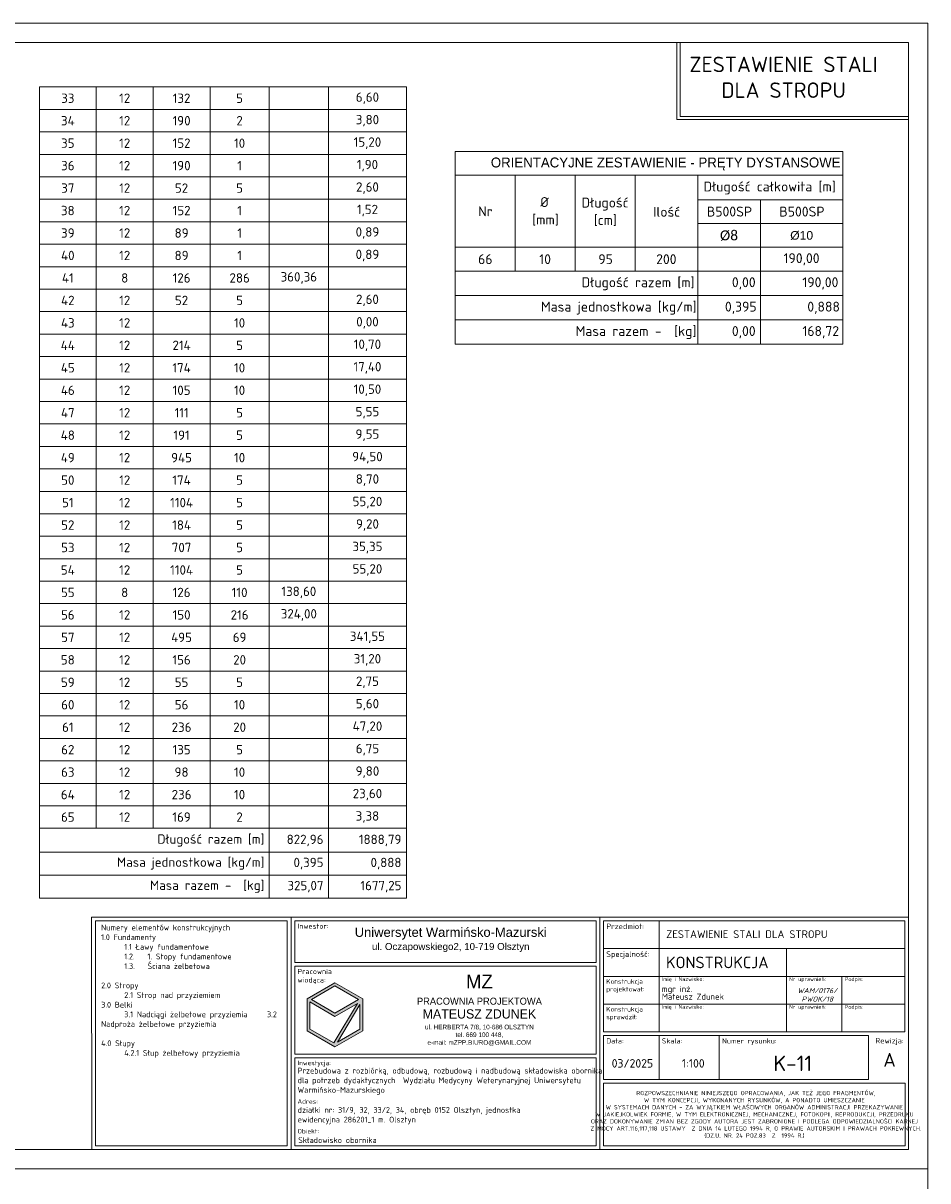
# Model space of a CAD drawing. Header units: millimetres. Extents: x -81893328 to 44149, y -26843406 to 95443303.
# Tile 23 of 100: x 32568 to 34912, y -9147 to -6145. Entities that reach past the tile are written whole.
import ezdxf

# ---------------------------------------------------------------- set-up
doc = ezdxf.new("R2010")
doc.units = ezdxf.units.MM
for name, color, linetype, lineweight in [('aRMZ - cienka', 84, 'Continuous', 13), ('aRMZ - opisy', 7, 'Continuous', 5), ('aRMZ - tabelka i ramka', 63, 'Continuous', 13)]:
    doc.layers.add(name, color=color, linetype=linetype, lineweight=lineweight)
doc.styles.add('1-100 RM', font='isocpeur.ttf', dxfattribs={"height": 20})
doc.styles.add('1-100 RM wymiar', font='isocpeur.ttf', dxfattribs={"height": 15})
doc.styles.add('4', font='arial.ttf', dxfattribs={"height": 15})
doc.styles.add('MtXpl_Calibri', font='calibri.ttf')
doc.styles.add('MtXpl_ISOCPEUR', font='txt')
doc.styles.add('MtXpl_ISOCPEUR_1', font='isocpeur.ttf')
doc.styles.get("Standard").update_dxf_attribs({"font": 'arial.ttf'})

# ---------------------------------------------------------------- blocks, each defined once
blk = doc.blocks.new('Numery elementów konstrukcyjnych')
at = {"layer": 'aRMZ - tabelka i ramka'}
blk.add_line((-9.6, -9.6), (-9.6, -592.8), dxfattribs=at)
blk.add_lwpolyline([(0, 0), (-516.6, 0), (-516.5, -602.9)], dxfattribs=at)
blk.add_lwpolyline([(-9.6, -592.8), (-507, -592.8), (-507, -9.6), (-9.6, -9.6)], close=True, dxfattribs=at)
at = {"layer": 'aRMZ - opisy', "insert": (-492, -19.6), "char_height": 15, "attachment_point": 1, "style": '1-100 RM'}
blk.add_mtext_dynamic_manual_height_columns('Numery elementów konstrukcyjnych\\P1.0 Fundamenty\\P^I1.1 Ławy fundamentowe\\P\\pxi-2,l6,t4;1.2.^I1. Stopy fundamentowe\\P1.3.^IŚciana żelbetowa\\P\\pi0,l0,t0;\\P2.0 Stropy\\P^I2.1 Strop nad przyziemiem^I\\P3.0 Belki\\P^I3.1 Nadciągi żelbetowe przyziemia ^I^I3.2 Nadproża żelbetowe przyziemia\\P^I^I\\P4.0 Słupy \\P^I4.2.1 Słup żelbetowy przyziemia', width=465.727, gutter_width=34.3, heights=[562.1], dxfattribs=at)

msp = doc.modelspace()

# ---------------------------------------------------------------- hatches: boundary and pattern name
at = {"layer": 'aRMZ - tabelka i ramka', "linetype": 'Continuous', "ltscale": 0.4}
h = msp.add_hatch(dxfattribs=at)
h.set_pattern_fill('DOTS', color=256, scale=0.6)
h.set_pattern_definition([(0, (34948.802596, -8347.647235), (0.01875, 0.0375), [0, -0.0375])])
h.paths.add_polyline_path([(33447.6291, -8674.4364), (33375.6291, -8632.8672), (33303.6291, -8674.4364), (33303.6291, -8757.5749), (33375.6291, -8799.1441), (33447.6291, -8757.5749)])
h.paths.add_polyline_path([(33434.0094, -8686.4567), (33372.511, -8789.03), (33310.8291, -8753.418), (33310.8291, -8682.7503), (33375.6291, -8720.1626)], flags=16)
h.paths.add_polyline_path([(33375.6291, -8711.8487), (33314.4291, -8676.5149), (33375.6291, -8641.1811), (33436.8291, -8676.5149)], flags=16)
h.paths.add_polyline_path([(33440.4291, -8689.7512), (33440.4291, -8753.418), (33382.0487, -8787.1239)], flags=16)

# ---------------------------------------------------------------- linework, layer by layer
at = {"layer": 'aRMZ - cienka', "lineweight": 15, "ltscale": 2}
for p, q in [((32609.7143, -6310.701), (33560.7663, -6310.701)), ((32609.7143, -6310.701), (32609.7143, -8413.7695)), ((32757.0839, -6310.701), (32757.0839, -8232.573)), ((32904.4536, -6310.701), (32904.4536, -8232.573)), ((33051.8233, -6310.701), (33051.8233, -8232.573)), ((33205.2688, -6310.701), (33205.2688, -8174.3345)), ((33358.7143, -6310.701), (33358.7143, -8174.3345)), ((33560.7663, -6310.701), (33560.7663, -8413.7695)), ((32609.7143, -6368.9395), (33560.7663, -6368.9395)), ((32609.7143, -6427.1781), (33560.7663, -6427.1781)), ((33686.6898, -6478.1471), (34691.4765, -6478.1471)), ((33686.6898, -6478.1471), (33686.6898, -6977.5951)), ((34691.4765, -6478.1471), (34691.4765, -6977.5951)), ((32609.7143, -6485.4166), (33560.7663, -6485.4166)), ((33686.6898, -6539.6761), (34691.4765, -6539.6761)), ((33842.3859, -6539.6761), (33842.3859, -6787.8727)), ((33998.082, -6539.6761), (33998.082, -6787.8727)), ((34153.7781, -6539.6761), (34153.7781, -6787.8727)), ((34315.8933, -6539.6761), (34315.8933, -6787.8727)), ((32609.7143, -6543.6552), (33560.7663, -6543.6552)), ((32609.7143, -6601.8937), (33560.7663, -6601.8937)), ((34315.8933, -6602.9169), (34691.4765, -6602.9169)), ((34478.0085, -6602.9169), (34478.0085, -6787.8727)), ((32609.7143, -6660.1323), (33560.7663, -6660.1323)), ((34315.8933, -6664.4459), (34691.4765, -6664.4459)), ((32609.7143, -6718.3708), (33560.7663, -6718.3708)), ((33686.6898, -6726.3437), (34315.8933, -6726.3437)), ((34315.8933, -6726.3437), (34691.4765, -6726.3437)), ((32609.7143, -6776.6093), (33560.7663, -6776.6093)), ((33686.6898, -6787.8727), (34691.4765, -6787.8727)), ((34315.8933, -6787.8727), (34315.8933, -6977.5951)), ((34478.0085, -6787.8727), (34478.0085, -6977.5951)), ((32609.7143, -6834.8479), (33560.7663, -6834.8479)), ((33686.6898, -6851.1135), (34315.8933, -6851.1135)), ((34315.8933, -6851.1135), (34691.4765, -6851.1135)), ((32609.7143, -6893.0864), (33560.7663, -6893.0864)), ((33686.6898, -6914.3543), (34315.8933, -6914.3543)), ((34315.8933, -6914.3543), (34691.4765, -6914.3543)), ((32609.7143, -6951.325), (33560.7663, -6951.325)), ((33686.6898, -6977.5951), (34691.4765, -6977.5951)), ((32609.7143, -7009.5635), (33560.7663, -7009.5635)), ((32609.7143, -7067.8021), (33560.7663, -7067.8021)), ((32609.7143, -7126.0406), (33560.7663, -7126.0406)), ((32609.7143, -7184.2792), (33560.7663, -7184.2792)), ((32609.7143, -7242.5177), (33560.7663, -7242.5177)), ((32609.7143, -7300.7563), (33560.7663, -7300.7563)), ((32609.7143, -7358.9948), (33560.7663, -7358.9948)), ((32609.7143, -7417.2334), (33560.7663, -7417.2334)), ((32609.7143, -7475.4719), (33560.7663, -7475.4719)), ((32609.7143, -7533.7104), (33560.7663, -7533.7104)), ((32609.7143, -7591.949), (33560.7663, -7591.949)), ((32609.7143, -7650.1875), (33560.7663, -7650.1875)), ((32609.7143, -7708.4261), (33560.7663, -7708.4261)), ((32609.7143, -7766.6646), (33560.7663, -7766.6646)), ((32609.7143, -7824.9032), (33560.7663, -7824.9032)), ((32609.7143, -7883.1417), (33560.7663, -7883.1417)), ((32609.7143, -7941.3803), (33560.7663, -7941.3803)), ((32609.7143, -7999.6188), (33560.7663, -7999.6188)), ((32609.7143, -8057.8574), (33560.7663, -8057.8574)), ((32609.7143, -8116.0959), (33560.7663, -8116.0959)), ((32609.7143, -8174.3345), (33560.7663, -8174.3345)), ((33205.2688, -8174.3345), (33205.2688, -8413.7695)), ((33358.7143, -8174.3345), (33358.7143, -8413.7695)), ((32609.7143, -8232.573), (33560.7663, -8232.573)), ((32609.7143, -8294.052), (33205.2688, -8294.052)), ((33205.2688, -8294.052), (33560.7663, -8294.052)), ((32609.7143, -8353.9108), (33205.2688, -8353.9108)), ((33205.2688, -8353.9108), (33560.7663, -8353.9108)), ((32609.7143, -8413.7695), (33560.7663, -8413.7695))]:
    msp.add_line(p, q, dxfattribs=at)
at = {"layer": 'aRMZ - tabelka i ramka', "linetype": 'Continuous', "ltscale": 0.4}
for p, q in [((34061.7575, -8462.7776), (34061.7575, -9065.1776)), ((34215.3575, -8544.3776), (34215.3575, -8472.3776)), ((34215.3575, -8616.3776), (34215.3575, -8544.3776)), ((34545.3575, -8544.3776), (34545.3575, -8616.3776)), ((33375.6291, -8632.8672), (33303.6291, -8674.4364)), ((33375.6291, -8641.1811), (33314.4291, -8676.5149)), ((33447.6291, -8674.4364), (33375.6291, -8632.8672)), ((33436.8291, -8676.5149), (33375.6291, -8641.1811)), ((34215.3575, -8688.3776), (34215.3575, -8616.3776)), ((34545.3575, -8616.3776), (34545.3575, -8688.3776)), ((34689.3575, -8616.3776), (34689.3575, -8688.3776)), ((33303.6291, -8674.4364), (33303.6291, -8757.5749)), ((33310.8291, -8682.7503), (33375.6291, -8720.1626)), ((33310.8291, -8682.7503), (33310.8291, -8753.418)), ((33314.4291, -8676.5149), (33375.6291, -8711.8487)), ((33372.511, -8789.03), (33434.0094, -8686.4567)), ((33436.8291, -8676.5149), (33375.6291, -8711.8487)), ((33434.0094, -8686.4567), (33375.6291, -8720.1626)), ((33382.0487, -8787.1239), (33440.4291, -8689.7512)), ((33440.4291, -8753.418), (33440.4291, -8689.7512)), ((33447.6291, -8757.5749), (33447.6291, -8674.4364)), ((34215.3575, -8760.3776), (34215.3575, -8688.3776)), ((34545.3575, -8688.3776), (34545.3575, -8760.3776)), ((34689.3575, -8688.3776), (34689.3575, -8760.3776)), ((33303.6291, -8757.5749), (33375.6291, -8799.1441)), ((33310.8291, -8753.418), (33372.511, -8789.03)), ((33375.6291, -8799.1441), (33447.6291, -8757.5749)), ((33382.0487, -8787.1239), (33440.4291, -8753.418)), ((34215.3575, -8769.9776), (34215.3575, -8883.9776)), ((34371.3575, -8769.9776), (34371.3575, -8883.9776))]:
    msp.add_line(p, q, dxfattribs=at)
at = {"layer": 'aRMZ - tabelka i ramka', "color": 7, "true_color": 0xffffff}
for points in [[(30711.7575, -6145.1776), (34911.7575, -6145.1776), (34911.7575, -9115.1776), (30711.7575, -9115.1776)], [(26511.7575, -9115.1776), (34911.7575, -9115.1776), (34911.7575, -15055.1776), (26511.7575, -15055.1776)]]:
    msp.add_lwpolyline(points, close=True, dxfattribs=at)
at = {"layer": 'aRMZ - tabelka i ramka'}
msp.add_lwpolyline([(31161.7575, -6195.1776), (34861.7575, -6195.1776), (34861.7575, -9065.1776), (31161.7575, -9065.1776)], close=True, dxfattribs=at)
for points in [[(34861.7575, -6395.1776), (34261.7575, -6395.1776), (34261.7575, -6195.1776)], [(34861.7575, -6387.1776), (34269.7575, -6387.1776), (34269.7575, -6195.1776)]]:
    msp.add_lwpolyline(points, dxfattribs=at)
at = {"layer": 'aRMZ - tabelka i ramka', "linetype": 'Continuous', "ltscale": 0.4}
for points in [[(34861.7575, -9065.1776), (34861.7575, -8462.7776), (33261.7575, -8462.7776), (33261.7575, -9065.1776)], [(33271.3575, -8472.3776), (34052.1575, -8472.3776), (34052.1575, -8580.3776), (33271.3575, -8580.3776)], [(34071.3575, -8472.3776), (34852.1575, -8472.3776), (34852.1575, -8544.3776), (34071.3575, -8544.3776)], [(34071.3575, -8544.3776), (34852.1575, -8544.3776), (34852.1575, -8616.3776), (34071.3575, -8616.3776)], [(33271.3575, -8589.9776), (34052.1575, -8589.9776), (34052.1575, -8817.9776), (33271.3575, -8817.9776)], [(34071.3575, -8616.3776), (34852.1575, -8616.3776), (34852.1575, -8688.3776), (34071.3575, -8688.3776)], [(34071.3575, -8688.3776), (34852.1575, -8688.3776), (34852.1575, -8760.3776), (34071.3575, -8760.3776)], [(34071.3575, -8769.9776), (34758.3575, -8769.9776), (34758.3575, -8883.9776), (34071.3575, -8883.9776)], [(33271.3575, -8827.5776), (34052.1575, -8827.5776), (34052.1575, -9055.5776), (33271.3575, -9055.5776)], [(34071.3575, -8893.5776), (34853.3575, -8893.5776), (34853.3575, -9055.5776), (34071.3575, -9055.5776)]]:
    msp.add_lwpolyline(points, close=True, dxfattribs=at)

# ---------------------------------------------------------------- block references
msp.add_blockref('Numery elementów konstrukcyjnych', (33261.7571, -8462.781), dxfattribs=at)

# ---------------------------------------------------------------- texts
at = {"layer": 'aRMZ - cienka'}
for s, height, style, p in [('ORIENTACYJNE ZESTAWIENIE - PRĘTY DYSTANSOWE', 25.67641, 'MtXpl_ISOCPEUR', (33779.4058, -6519.2572)), ('Długość całkowita [m]', 25.67641, 'MtXpl_ISOCPEUR_1', (34330.3691, -6581.5671)), ('Ø', 25.6764, 'MtXpl_ISOCPEUR_1', (33907.3958, -6621.8835)), ('Długość', 25.67641, 'MtXpl_ISOCPEUR_1', (34014.3067, -6623.1673)), ('Nr', 25.67641, 'MtXpl_ISOCPEUR_1', (33746.5644, -6645.8481)), ('Ilość', 25.67641, 'MtXpl_ISOCPEUR_1', (34200.1725, -6647.1319)), ('B500SP', 25.67641, 'MtXpl_ISOCPEUR_1', (34339.179, -6646.5196)), ('B500SP', 25.67641, 'MtXpl_ISOCPEUR_1', (34526.9706, -6646.5196)), ('[mm]', 25.67641, 'MtXpl_ISOCPEUR_1', (33886.8546, -6667.2451)), ('[cm]', 25.67641, 'MtXpl_ISOCPEUR_1', (34046.4022, -6668.5289)), ('Ø8', 25.67641, 'MtXpl_Calibri', (34373.1311, -6708.154)), ('66', 25.67641, 'MtXpl_ISOCPEUR_1', (33746.5644, -6769.9464)), ('10', 25.67641, 'MtXpl_ISOCPEUR_1', (33904.8281, -6769.9464)), ('95', 25.67641, 'MtXpl_ISOCPEUR_1', (34057.9566, -6769.9464)), ('200', 25.67641, 'MtXpl_ISOCPEUR_1', (34207.8755, -6769.9464)), ('190,00', 25.67641, 'MtXpl_ISOCPEUR_1', (34537.883, -6767.3788)), ('Długość razem [m]', 25.67641, 'MtXpl_ISOCPEUR_1', (34014.6706, -6829.7637)), ('0,00', 25.67641, 'MtXpl_ISOCPEUR_1', (34404.022, -6829.7637)), ('190,00', 25.67641, 'MtXpl_ISOCPEUR_1', (34586.6783, -6829.7637)), ('Masa jednostkowa [kg/m]', 25.67641, 'MtXpl_ISOCPEUR_1', (33909.3973, -6893.0045)), ('0,395', 25.67641, 'MtXpl_ISOCPEUR_1', (34386.0485, -6893.0045)), ('0,888', 25.67641, 'MtXpl_ISOCPEUR_1', (34599.5165, -6893.0045)), ('Masa razem -  [kg]', 25.67641, 'MtXpl_ISOCPEUR_1', (33999.2647, -6956.2453)), ('0,00', 25.67641, 'MtXpl_ISOCPEUR_1', (34404.022, -6956.2453)), ('168,72', 25.67641, 'MtXpl_ISOCPEUR_1', (34586.6783, -6956.2453))]:
    msp.add_text(s, height=height, dxfattribs=dict(at, style=style)).set_placement(p)
msp.add_text('Ø10', height=22.46686, dxfattribs=at).set_placement((34555.1954, -6706.5899))
at = {"layer": 'aRMZ - cienka', "lineweight": 15, "ltscale": 2}
for s, insert, char_height, width, attachment_point in [('{\\fISOCPEUR|b0|i0|c0;33', (32683.3991, -6339.8202), 24.303271, 121.53549, 5), ('{\\fISOCPEUR|b0|i0|c0;12', (32830.7688, -6339.8202), 24.303271, 121.53549, 5), ('{\\fISOCPEUR|b0|i0|c0;132', (32978.1384, -6339.8202), 24.303271, 121.53549, 5), ('{\\fISOCPEUR|b0|i0|c0;5', (33128.546, -6339.8202), 24.303271, 127.611308, 5), ('{\\fISOCPEUR|b0|i0|c0;6,60', (33459.7403, -6339.8202), 24.303271, 176.21785, 5), ('{\\fISOCPEUR|b0|i0|c0;34', (32683.3991, -6398.0588), 24.303271, 121.53549, 5), ('{\\fISOCPEUR|b0|i0|c0;12', (32830.7688, -6398.0588), 24.303271, 121.53549, 5), ('{\\fISOCPEUR|b0|i0|c0;190', (32978.1384, -6398.0588), 24.303271, 121.53549, 5), ('{\\fISOCPEUR|b0|i0|c0;2', (33128.546, -6398.0588), 24.303271, 127.611308, 5), ('{\\fISOCPEUR|b0|i0|c0;3,80', (33459.7403, -6398.0588), 24.303271, 176.21785, 5), ('{\\fISOCPEUR|b0|i0|c0;35', (32683.3991, -6456.2973), 24.303271, 121.53549, 5), ('{\\fISOCPEUR|b0|i0|c0;12', (32830.7688, -6456.2973), 24.303271, 121.53549, 5), ('{\\fISOCPEUR|b0|i0|c0;152', (32978.1384, -6456.2973), 24.303271, 121.53549, 5), ('{\\fISOCPEUR|b0|i0|c0;10', (33128.546, -6456.2973), 24.303271, 127.611308, 5), ('{\\fISOCPEUR|b0|i0|c0;15,20', (33459.7403, -6456.2973), 24.303271, 176.21785, 5), ('{\\fISOCPEUR|b0|i0|c0;36', (32683.3991, -6514.5359), 24.303271, 121.53549, 5), ('{\\fISOCPEUR|b0|i0|c0;12', (32830.7688, -6514.5359), 24.303271, 121.53549, 5), ('{\\fISOCPEUR|b0|i0|c0;190', (32978.1384, -6514.5359), 24.303271, 121.53549, 5), ('{\\fISOCPEUR|b0|i0|c0;1', (33128.546, -6514.5359), 24.303271, 127.611308, 5), ('{\\fISOCPEUR|b0|i0|c0;1,90', (33459.7403, -6514.5359), 24.303271, 176.21785, 5), ('{\\fISOCPEUR|b0|i0|c0;37', (32683.3991, -6572.7744), 24.303271, 121.53549, 5), ('{\\fISOCPEUR|b0|i0|c0;12', (32830.7688, -6572.7744), 24.303271, 121.53549, 5), ('{\\fISOCPEUR|b0|i0|c0;52', (32978.1384, -6572.7744), 24.303271, 121.53549, 5), ('{\\fISOCPEUR|b0|i0|c0;5', (33128.546, -6572.7744), 24.303271, 127.611308, 5), ('{\\fISOCPEUR|b0|i0|c0;2,60', (33459.7403, -6572.7744), 24.303271, 176.21785, 5), ('{\\fISOCPEUR|b0|i0|c0;38', (32683.3991, -6631.013), 24.303271, 121.53549, 5), ('{\\fISOCPEUR|b0|i0|c0;12', (32830.7688, -6631.013), 24.303271, 121.53549, 5), ('{\\fISOCPEUR|b0|i0|c0;152', (32978.1384, -6631.013), 24.303271, 121.53549, 5), ('{\\fISOCPEUR|b0|i0|c0;1', (33128.546, -6631.013), 24.303271, 127.611308, 5), ('{\\fISOCPEUR|b0|i0|c0;1,52', (33459.7403, -6631.013), 24.303271, 176.21785, 5), ('{\\fISOCPEUR|b0|i0|c0;39', (32683.3991, -6689.2515), 24.303271, 121.53549, 5), ('{\\fISOCPEUR|b0|i0|c0;12', (32830.7688, -6689.2515), 24.303271, 121.53549, 5), ('{\\fISOCPEUR|b0|i0|c0;89', (32978.1384, -6689.2515), 24.303271, 121.53549, 5), ('{\\fISOCPEUR|b0|i0|c0;1', (33128.546, -6689.2515), 24.303271, 127.611308, 5), ('{\\fISOCPEUR|b0|i0|c0;0,89', (33459.7403, -6689.2515), 24.303271, 176.21785, 5), ('{\\fISOCPEUR|b0|i0|c0;40', (32683.3991, -6747.4901), 24.303271, 121.53549, 5), ('{\\fISOCPEUR|b0|i0|c0;12', (32830.7688, -6747.4901), 24.303271, 121.53549, 5), ('{\\fISOCPEUR|b0|i0|c0;89', (32978.1384, -6747.4901), 24.303271, 121.53549, 5), ('{\\fISOCPEUR|b0|i0|c0;1', (33128.546, -6747.4901), 24.303271, 127.611308, 5), ('{\\fISOCPEUR|b0|i0|c0;0,89', (33459.7403, -6747.4901), 24.303271, 176.21785, 5), ('{\\fISOCPEUR|b0|i0|c0;41', (32683.3991, -6805.7286), 24.303271, 121.53549, 5), ('{\\fISOCPEUR|b0|i0|c0;8', (32830.7688, -6805.7286), 24.303271, 121.53549, 5), ('{\\fISOCPEUR|b0|i0|c0;126', (32978.1384, -6805.7286), 24.303271, 121.53549, 5), ('{\\fISOCPEUR|b0|i0|c0;286', (33128.546, -6805.7286), 24.303271, 127.611308, 5), ('{\\fISOCPEUR|b0|i0|c0;360,36', (33281.9915, -6805.7286), 24.303271, 127.611308, 5), ('{\\fISOCPEUR|b0|i0|c0;42', (32683.3991, -6863.9672), 24.303271, 121.53549, 5), ('{\\fISOCPEUR|b0|i0|c0;12', (32830.7688, -6863.9672), 24.303271, 121.53549, 5), ('{\\fISOCPEUR|b0|i0|c0;52', (32978.1384, -6863.9672), 24.303271, 121.53549, 5), ('{\\fISOCPEUR|b0|i0|c0;5', (33128.546, -6863.9672), 24.303271, 127.611308, 5), ('{\\fISOCPEUR|b0|i0|c0;2,60', (33459.7403, -6863.9672), 24.303271, 176.21785, 5), ('{\\fISOCPEUR|b0|i0|c0;43', (32683.3991, -6922.2057), 24.303271, 121.53549, 5), ('{\\fISOCPEUR|b0|i0|c0;12', (32830.7688, -6922.2057), 24.303271, 121.53549, 5), ('{\\fISOCPEUR|b0|i0|c0;10', (33128.546, -6922.2057), 24.303271, 127.611308, 5), ('{\\fISOCPEUR|b0|i0|c0;0,00', (33459.7403, -6922.2057), 24.303271, 176.21785, 5), ('{\\fISOCPEUR|b0|i0|c0;44', (32683.3991, -6980.4443), 24.303271, 121.53549, 5), ('{\\fISOCPEUR|b0|i0|c0;12', (32830.7688, -6980.4443), 24.303271, 121.53549, 5), ('{\\fISOCPEUR|b0|i0|c0;214', (32978.1384, -6980.4443), 24.303271, 121.53549, 5), ('{\\fISOCPEUR|b0|i0|c0;5', (33128.546, -6980.4443), 24.303271, 127.611308, 5), ('{\\fISOCPEUR|b0|i0|c0;10,70', (33459.7403, -6980.4443), 24.303271, 176.21785, 5), ('{\\fISOCPEUR|b0|i0|c0;45', (32683.3991, -7038.6828), 24.303271, 121.53549, 5), ('{\\fISOCPEUR|b0|i0|c0;12', (32830.7688, -7038.6828), 24.303271, 121.53549, 5), ('{\\fISOCPEUR|b0|i0|c0;174', (32978.1384, -7038.6828), 24.303271, 121.53549, 5), ('{\\fISOCPEUR|b0|i0|c0;10', (33128.546, -7038.6828), 24.303271, 127.611308, 5), ('{\\fISOCPEUR|b0|i0|c0;17,40', (33459.7403, -7038.6828), 24.303271, 176.21785, 5), ('{\\fISOCPEUR|b0|i0|c0;46', (32683.3991, -7096.9214), 24.303271, 121.53549, 5), ('{\\fISOCPEUR|b0|i0|c0;12', (32830.7688, -7096.9214), 24.303271, 121.53549, 5), ('{\\fISOCPEUR|b0|i0|c0;105', (32978.1384, -7096.9214), 24.303271, 121.53549, 5), ('{\\fISOCPEUR|b0|i0|c0;10', (33128.546, -7096.9214), 24.303271, 127.611308, 5), ('{\\fISOCPEUR|b0|i0|c0;10,50', (33459.7403, -7096.9214), 24.303271, 176.21785, 5), ('{\\fISOCPEUR|b0|i0|c0;47', (32683.3991, -7155.1599), 24.303271, 121.53549, 5), ('{\\fISOCPEUR|b0|i0|c0;12', (32830.7688, -7155.1599), 24.303271, 121.53549, 5), ('{\\fISOCPEUR|b0|i0|c0;111', (32978.1384, -7155.1599), 24.303271, 121.53549, 5), ('{\\fISOCPEUR|b0|i0|c0;5', (33128.546, -7155.1599), 24.303271, 127.611308, 5), ('{\\fISOCPEUR|b0|i0|c0;5,55', (33459.7403, -7155.1599), 24.303271, 176.21785, 5), ('{\\fISOCPEUR|b0|i0|c0;48', (32683.3991, -7213.3984), 24.303271, 121.53549, 5), ('{\\fISOCPEUR|b0|i0|c0;12', (32830.7688, -7213.3984), 24.303271, 121.53549, 5), ('{\\fISOCPEUR|b0|i0|c0;191', (32978.1384, -7213.3984), 24.303271, 121.53549, 5), ('{\\fISOCPEUR|b0|i0|c0;5', (33128.546, -7213.3984), 24.303271, 127.611308, 5), ('{\\fISOCPEUR|b0|i0|c0;9,55', (33459.7403, -7213.3984), 24.303271, 176.21785, 5), ('{\\fISOCPEUR|b0|i0|c0;49', (32683.3991, -7271.637), 24.303271, 121.53549, 5), ('{\\fISOCPEUR|b0|i0|c0;12', (32830.7688, -7271.637), 24.303271, 121.53549, 5), ('{\\fISOCPEUR|b0|i0|c0;945', (32978.1384, -7271.637), 24.303271, 121.53549, 5), ('{\\fISOCPEUR|b0|i0|c0;10', (33128.546, -7271.637), 24.303271, 127.611308, 5), ('{\\fISOCPEUR|b0|i0|c0;94,50', (33459.7403, -7271.637), 24.303271, 176.21785, 5), ('{\\fISOCPEUR|b0|i0|c0;50', (32683.3991, -7329.8755), 24.303271, 121.53549, 5), ('{\\fISOCPEUR|b0|i0|c0;12', (32830.7688, -7329.8755), 24.303271, 121.53549, 5), ('{\\fISOCPEUR|b0|i0|c0;174', (32978.1384, -7329.8755), 24.303271, 121.53549, 5), ('{\\fISOCPEUR|b0|i0|c0;5', (33128.546, -7329.8755), 24.303271, 127.611308, 5), ('{\\fISOCPEUR|b0|i0|c0;8,70', (33459.7403, -7329.8755), 24.303271, 176.21785, 5), ('{\\fISOCPEUR|b0|i0|c0;51', (32683.3991, -7388.1141), 24.303271, 121.53549, 5), ('{\\fISOCPEUR|b0|i0|c0;12', (32830.7688, -7388.1141), 24.303271, 121.53549, 5), ('{\\fISOCPEUR|b0|i0|c0;1104', (32978.1384, -7388.1141), 24.303271, 121.53549, 5), ('{\\fISOCPEUR|b0|i0|c0;5', (33128.546, -7388.1141), 24.303271, 127.611308, 5), ('{\\fISOCPEUR|b0|i0|c0;55,20', (33459.7403, -7388.1141), 24.303271, 176.21785, 5), ('{\\fISOCPEUR|b0|i0|c0;52', (32683.3991, -7446.3526), 24.303271, 121.53549, 5), ('{\\fISOCPEUR|b0|i0|c0;12', (32830.7688, -7446.3526), 24.303271, 121.53549, 5), ('{\\fISOCPEUR|b0|i0|c0;184', (32978.1384, -7446.3526), 24.303271, 121.53549, 5), ('{\\fISOCPEUR|b0|i0|c0;5', (33128.546, -7446.3526), 24.303271, 127.611308, 5), ('{\\fISOCPEUR|b0|i0|c0;9,20', (33459.7403, -7446.3526), 24.303271, 176.21785, 5), ('{\\fISOCPEUR|b0|i0|c0;53', (32683.3991, -7504.5912), 24.303271, 121.53549, 5), ('{\\fISOCPEUR|b0|i0|c0;12', (32830.7688, -7504.5912), 24.303271, 121.53549, 5), ('{\\fISOCPEUR|b0|i0|c0;707', (32978.1384, -7504.5912), 24.303271, 121.53549, 5), ('{\\fISOCPEUR|b0|i0|c0;5', (33128.546, -7504.5912), 24.303271, 127.611308, 5), ('{\\fISOCPEUR|b0|i0|c0;35,35', (33459.7403, -7504.5912), 24.303271, 176.21785, 5), ('{\\fISOCPEUR|b0|i0|c0;54', (32683.3991, -7562.8297), 24.303271, 121.53549, 5), ('{\\fISOCPEUR|b0|i0|c0;12', (32830.7688, -7562.8297), 24.303271, 121.53549, 5), ('{\\fISOCPEUR|b0|i0|c0;1104', (32978.1384, -7562.8297), 24.303271, 121.53549, 5), ('{\\fISOCPEUR|b0|i0|c0;5', (33128.546, -7562.8297), 24.303271, 127.611308, 5), ('{\\fISOCPEUR|b0|i0|c0;55,20', (33459.7403, -7562.8297), 24.303271, 176.21785, 5), ('{\\fISOCPEUR|b0|i0|c0;55', (32683.3991, -7621.0683), 24.303271, 121.53549, 5), ('{\\fISOCPEUR|b0|i0|c0;8', (32830.7688, -7621.0683), 24.303271, 121.53549, 5), ('{\\fISOCPEUR|b0|i0|c0;126', (32978.1384, -7621.0683), 24.303271, 121.53549, 5), ('{\\fISOCPEUR|b0|i0|c0;110', (33128.546, -7621.0683), 24.303271, 127.611308, 5), ('{\\fISOCPEUR|b0|i0|c0;138,60', (33281.9915, -7621.0683), 24.303271, 127.611308, 5), ('{\\fISOCPEUR|b0|i0|c0;56', (32683.3991, -7679.3068), 24.303271, 121.53549, 5), ('{\\fISOCPEUR|b0|i0|c0;12', (32830.7688, -7679.3068), 24.303271, 121.53549, 5), ('{\\fISOCPEUR|b0|i0|c0;150', (32978.1384, -7679.3068), 24.303271, 121.53549, 5), ('{\\fISOCPEUR|b0|i0|c0;216', (33128.546, -7679.3068), 24.303271, 127.611308, 5), ('{\\fISOCPEUR|b0|i0|c0;324,00', (33281.9915, -7679.3068), 24.303271, 127.611308, 5), ('{\\fISOCPEUR|b0|i0|c0;57', (32683.3991, -7737.5454), 24.303271, 121.53549, 5), ('{\\fISOCPEUR|b0|i0|c0;12', (32830.7688, -7737.5454), 24.303271, 121.53549, 5), ('{\\fISOCPEUR|b0|i0|c0;495', (32978.1384, -7737.5454), 24.303271, 121.53549, 5), ('{\\fISOCPEUR|b0|i0|c0;69', (33128.546, -7737.5454), 24.303271, 127.611308, 5), ('{\\fISOCPEUR|b0|i0|c0;341,55', (33459.7403, -7737.5454), 24.303271, 176.21785, 5), ('{\\fISOCPEUR|b0|i0|c0;58', (32683.3991, -7795.7839), 24.303271, 121.53549, 5), ('{\\fISOCPEUR|b0|i0|c0;12', (32830.7688, -7795.7839), 24.303271, 121.53549, 5), ('{\\fISOCPEUR|b0|i0|c0;156', (32978.1384, -7795.7839), 24.303271, 121.53549, 5), ('{\\fISOCPEUR|b0|i0|c0;20', (33128.546, -7795.7839), 24.303271, 127.611308, 5), ('{\\fISOCPEUR|b0|i0|c0;31,20', (33459.7403, -7795.7839), 24.303271, 176.21785, 5), ('{\\fISOCPEUR|b0|i0|c0;59', (32683.3991, -7854.0225), 24.303271, 121.53549, 5), ('{\\fISOCPEUR|b0|i0|c0;12', (32830.7688, -7854.0225), 24.303271, 121.53549, 5), ('{\\fISOCPEUR|b0|i0|c0;55', (32978.1384, -7854.0225), 24.303271, 121.53549, 5), ('{\\fISOCPEUR|b0|i0|c0;5', (33128.546, -7854.0225), 24.303271, 127.611308, 5), ('{\\fISOCPEUR|b0|i0|c0;2,75', (33459.7403, -7854.0225), 24.303271, 176.21785, 5), ('{\\fISOCPEUR|b0|i0|c0;60', (32683.3991, -7912.261), 24.303271, 121.53549, 5), ('{\\fISOCPEUR|b0|i0|c0;12', (32830.7688, -7912.261), 24.303271, 121.53549, 5), ('{\\fISOCPEUR|b0|i0|c0;56', (32978.1384, -7912.261), 24.303271, 121.53549, 5), ('{\\fISOCPEUR|b0|i0|c0;10', (33128.546, -7912.261), 24.303271, 127.611308, 5), ('{\\fISOCPEUR|b0|i0|c0;5,60', (33459.7403, -7912.261), 24.303271, 176.21785, 5), ('{\\fISOCPEUR|b0|i0|c0;61', (32683.3991, -7970.4995), 24.303271, 121.53549, 5), ('{\\fISOCPEUR|b0|i0|c0;12', (32830.7688, -7970.4995), 24.303271, 121.53549, 5), ('{\\fISOCPEUR|b0|i0|c0;236', (32978.1384, -7970.4995), 24.303271, 121.53549, 5), ('{\\fISOCPEUR|b0|i0|c0;20', (33128.546, -7970.4995), 24.303271, 127.611308, 5), ('{\\fISOCPEUR|b0|i0|c0;47,20', (33459.7403, -7970.4995), 24.303271, 176.21785, 5), ('{\\fISOCPEUR|b0|i0|c0;62', (32683.3991, -8028.7381), 24.303271, 121.53549, 5), ('{\\fISOCPEUR|b0|i0|c0;12', (32830.7688, -8028.7381), 24.303271, 121.53549, 5), ('{\\fISOCPEUR|b0|i0|c0;135', (32978.1384, -8028.7381), 24.303271, 121.53549, 5), ('{\\fISOCPEUR|b0|i0|c0;5', (33128.546, -8028.7381), 24.303271, 127.611308, 5), ('{\\fISOCPEUR|b0|i0|c0;6,75', (33459.7403, -8028.7381), 24.303271, 176.21785, 5), ('{\\fISOCPEUR|b0|i0|c0;63', (32683.3991, -8086.9766), 24.303271, 121.53549, 5), ('{\\fISOCPEUR|b0|i0|c0;12', (32830.7688, -8086.9766), 24.303271, 121.53549, 5), ('{\\fISOCPEUR|b0|i0|c0;98', (32978.1384, -8086.9766), 24.303271, 121.53549, 5), ('{\\fISOCPEUR|b0|i0|c0;10', (33128.546, -8086.9766), 24.303271, 127.611308, 5), ('{\\fISOCPEUR|b0|i0|c0;9,80', (33459.7403, -8086.9766), 24.303271, 176.21785, 5), ('{\\fISOCPEUR|b0|i0|c0;64', (32683.3991, -8145.2152), 24.303271, 121.53549, 5), ('{\\fISOCPEUR|b0|i0|c0;12', (32830.7688, -8145.2152), 24.303271, 121.53549, 5), ('{\\fISOCPEUR|b0|i0|c0;236', (32978.1384, -8145.2152), 24.303271, 121.53549, 5), ('{\\fISOCPEUR|b0|i0|c0;10', (33128.546, -8145.2152), 24.303271, 127.611308, 5), ('{\\fISOCPEUR|b0|i0|c0;23,60', (33459.7403, -8145.2152), 24.303271, 176.21785, 5), ('{\\fISOCPEUR|b0|i0|c0|p34;6\\fISOCPEUR|b0|i0|c238|p34;5}', (32683.3991, -8203.4537), 24.303271, 121.53549, 5), ('{\\fISOCPEUR|b0|i0|c0;12', (32830.7688, -8203.4537), 24.303271, 121.53549, 5), ('{\\fISOCPEUR|b0|i0|c238|p34;169}', (32978.1384, -8203.4537), 24.303271, 121.53549, 5), ('{\\fISOCPEUR|b0|i0|c238|p34;2}', (33128.546, -8203.4537), 24.303271, 127.611308, 5), ('{\\fISOCPEUR|b0|i0|c238|p34;3,38}', (33459.7403, -8203.4537), 24.303271, 176.21785, 5), ('{\\fISOCPEUR|b0|i0|c0;Długość razem [m]', (33192.3517, -8264.1226), 24.303271, 569.720336, 6), ('{\\fISOCPEUR|b0|i0|c0;822,96', (33345.7972, -8264.1226), 24.303271, 127.611308, 6), ('{\\fISOCPEUR|b0|i0|c0|p34;188\\fISOCPEUR|b0|i0|c238|p34;8\\fISOCPEUR|b0|i0|c0|p34;,\\fISOCPEUR|b0|i0|c238|p34;79}', (33547.8492, -8264.1226), 24.3032708, 176.21785, 6), ('{\\fISOCPEUR|b0|i0|c0;Masa jednostkowa [kg/m]', (33192.3517, -8323.9814), 24.303271, 569.720336, 6), ('{\\fISOCPEUR|b0|i0|c0;0,395', (33345.7972, -8323.9814), 24.303271, 127.611308, 6), ('{\\fISOCPEUR|b0|i0|c0;0,888', (33547.8492, -8323.9814), 24.303271, 176.21785, 6), ('{\\fISOCPEUR|b0|i0|c0;Masa razem -  [kg]', (33192.3517, -8383.8401), 24.303271, 569.720336, 6), ('{\\fISOCPEUR|b0|i0|c0;325,07', (33345.7972, -8383.8401), 24.303271, 127.611308, 6), ('{\\fISOCPEUR|b0|i0|c0|p34;167\\fISOCPEUR|b0|i0|c238|p34;7\\fISOCPEUR|b0|i0|c0|p34;,\\fISOCPEUR|b0|i0|c238|p34;25}', (33547.8492, -8383.8401), 24.3032708, 176.21785, 6)]:
    msp.add_mtext(s, dxfattribs=dict(at, insert=insert, char_height=char_height, width=width, attachment_point=attachment_point))
at = {"layer": 'aRMZ - tabelka i ramka', "insert": (34537.8812, -6285.6018), "char_height": 40, "attachment_point": 5}
msp.add_mtext_dynamic_manual_height_columns('{\\fISOCPEUR|b0|i0|c238|p34;ZESTAWIENIE STALI\\PDLA STROPU}', width=496.750963, gutter_width=12.5, heights=[0], dxfattribs=at)
at = {"layer": 'aRMZ - tabelka i ramka', "linetype": 'Continuous', "ltscale": 0.4}
for s, width, gutter_width, heights, insert, char_height, attachment_point, style in [('Inwestor:', 45.265876, 100, [0], (33278.5575, -8479.5776), 13.2, 1, '1-100 RM'), ('Przedmiot:', 45.265876, 100, [0], (34078.5575, -8479.5776), 14.4, 1, '1-100 RM'), ('ZESTAWIENIE STALI DLA STROPU', 818.291163, 1, [0], (34233.8714, -8507.0727), 20, 4, '1-100 RM wymiar'), ('Specjalność:', 45.265876, 100, [0], (34078.5575, -8551.5776), 14.4, 1, '1-100 RM'), ('Pracownia wiodąca:', 145.871571, 100, [0], (33278.5575, -8597.1776), 13.2, 1, '1-100 RM'), ('Konstrukcja projektował:', 45.265876, 100, [0], (34078.5575, -8623.5776), 12, 1, '1-100 RM'), ('Imię i Nazwisko:', 192.891447, 100, [0], (34222.5575, -8618.5776), 10, 1, '1-100 RM'), ('\\pxsm0.75,;mgr inż.\\PMateusz Zdunek', 304.695567, 100, [0], (34222.5575, -8659.0776), 16, 4, '1-100 RM'), ('Nr uprawnień:', 130.148491, 100, [0], (34552.5575, -8618.5776), 10, 1, '1-100 RM'), ('Podpis:', 130.148491, 100, [0], (34696.5575, -8618.5776), 10, 1, '1-100 RM'), ('{\\fISOCPEUR|b0|i1|c238|p34;WAM/0176/\\PPWOK/18}', 148.535415, 100, [0], (34625.4925, -8664.3776), 13.2, 5, '1-100 RM'), ('Konstrukcja sprawdził:', 45.265876, 100, [0], (34078.5575, -8695.5776), 12, 1, '1-100 RM'), ('Imię i Nazwisko:', 198.212517, 100, [0], (34222.5575, -8690.5776), 10, 1, '1-100 RM'), ('Nr uprawnień:', 130.148491, 100, [0], (34552.5575, -8690.5776), 10, 1, '1-100 RM'), ('Podpis:', 130.148491, 100, [0], (34696.5575, -8690.5776), 10, 1, '1-100 RM'), ('Data:', 45.265876, 100, [0], (34078.5575, -8777.1776), 13.2, 1, '1-100 RM'), ('Skala:', 45.265876, 100, [0], (34222.5575, -8777.1776), 13.2, 1, '1-100 RM'), ('Numer rysunku:', 126.90554, 100, [0], (34378.5575, -8777.1776), 13.2, 1, '1-100 RM'), ('Rewizja:', 45.265876, 100, [0], (34812.5575, -8775.9776), 14.4, 2, '1-100 RM'), ('K-11', 122.002562, 100, [22], (34561.7425, -8841.9776), 40, 5, '1-100 RM'), ('A', 45.265876, 100, [0], (34812.5575, -8832.9776), 36, 5, '1-100 RM'), ('Inwestycja:', 145.871571, 100, [0], (33278.5575, -8834.7776), 12, 1, '1-100 RM'), ('03/2025', 122.002562, 100, [22], (34146.3001, -8841.9776), 22, 5, '1-100 RM'), ('1:100', 122.002562, 100, [22], (34303.8645, -8841.9776), 22, 5, '1-100 RM'), ('Adres:', 145.871571, 100, [0], (33278.5575, -8934.7726), 12, 1, '1-100 RM'), ('Obiekt:', 145.871571, 100, [0], (33278.5575, -9011.7776), 12, 1, '1-100 RM')]:
    msp.add_mtext_dynamic_manual_height_columns(s, width=width, gutter_width=gutter_width, heights=heights, dxfattribs=dict(at, insert=insert, char_height=char_height, attachment_point=attachment_point, style=style))
for s, insert, char_height, width, attachment_point, style in [('{\\fArial|b0|i0|c238|p34;Uniwersytet Warmińsko-Mazurski\\P\\H0.75x;ul. Oczapowskiego2, 10-719 Olsztyn}', (33675.551, -8521.7055), 24, 689.419863, 5, '1-100 RM'), ('KONSTRUKCJA', (34233.3575, -8580.3776), 30, 312, 4, '1-100 RM wymiar'), ('\\pxqc;{\\fBankGothic Lt BT|b0|i0|c238|p34;\\H2x;MZ\\H0.83334x;\\P\\fBankGothic Lt BT|b0|i0|c0|p34;\\H0.6x;PRACOWNIA PROJEKTOWA \\P\\fBankGothic Lt BT|b0|i0|c238|p34;\\H1.3333x;MATEUSZ ZDUNEK\\fBankGothic Lt BT|b0|i0|c0|p34;\\P\\H0.5x;ul. \\fBankGothic Lt BT|b0|i0|c238|p34;HERBERTA 7/8\\fBankGothic Lt BT|b0|i0|c0|p34;, 10-6\\fBankGothic Lt BT|b0|i0|c238|p34;86 \\fBankGothic Lt BT|b0|i0|c0|p34;OLSZTYN\\Ptel. \\fBankGothic Lt BT|b0|i0|c238|p34;669 100 448\\fBankGothic Lt BT|b0|i0|c0|p34;,\\fBankGothic Lt BT|b0|i0|c238|p34;\\P\\fBankGothic Lt BT|b0|i0|c0|p34;e-mail: \\fBankGothic Lt BT|b0|i0|c238|p34;mZPP.BIURO\\fBankGothic Lt BT|b0|i0|c0|p34;@\\fBankGothic Lt BT|b0|i0|c238|p34;GMAIL\\fBankGothic Lt BT|b0|i0|c0|p34;.\\fBankGothic Lt BT|b0|i0|c238|p34;COM}', (33749.8933, -8703.9776), 18, 628.637097, 5, '4'), ('Przebudowa z rozbiórką, odbudową, rozbudową i nadbudową składowiska obornika dla potrzeb dydaktycznych  Wydziału Medycyny Weterynaryjnej Uniwersytetu \\PWarmińsko-Mazurskiego', (33278.8062, -8853.3831), 15, 773.351316, 1, '1-100 RM'), (' ROZPOWSZECHNIANIE NINIEJSZEGO OPRACOWANIA, JAK TEŻ JEGO FRAGMENTÓW, \\PW TYM KONCEPCJI, WYKONANYCH RYSUNKÓW, A PONADTO UMIESZCZANIE \\PW SYSTEMACH DANYCH - ZA WYJĄTKIEM WŁAŚCIWYCH ORGANÓW ADMINISTRACJI PRZEKAZYWANIE W\\~JAKIEJKOLWIEK FORMIE, W TYM ELEKTRONICZNEJ, MECHANICZNEJ, FOTOKOPII, REPRODUKCJI, PRZEDRUKU ORAZ DOKONYWANIE ZMIAN BEZ ZGODY AUTORA JEST ZABRONIONE I PODLEGA ODPOWIEDZIALNOŚCI KARNEJ\\P Z MOCY ART.116,117,118 USTAWY  Z DNIA 14 LUTEGO 1994 R, O PRAWIE AUTORSKIM I PRAWACH POKREWNYCH. (DZ.U. NR. 24 POZ.83  Z  1994 R.)', (34462.3575, -8974.5776), 11, 782, 5, '1-100 RM wymiar'), ('działki nr: 31/9, 32, 33/2, 34, obręb 0152 Olsztyn, jednostka ewidencyjna 286201_1 m. Olsztyn', (33279.1205, -8955.3026), 15, 659.255732, 1, '1-100 RM'), ('Składowisko obornika', (33280.1684, -9033.4776), 15, 670.031299, 1, '1-100 RM')]:
    msp.add_mtext(s, dxfattribs=dict(at, insert=insert, char_height=char_height, width=width, attachment_point=attachment_point, style=style))

doc.saveas('drawing.dxf')
